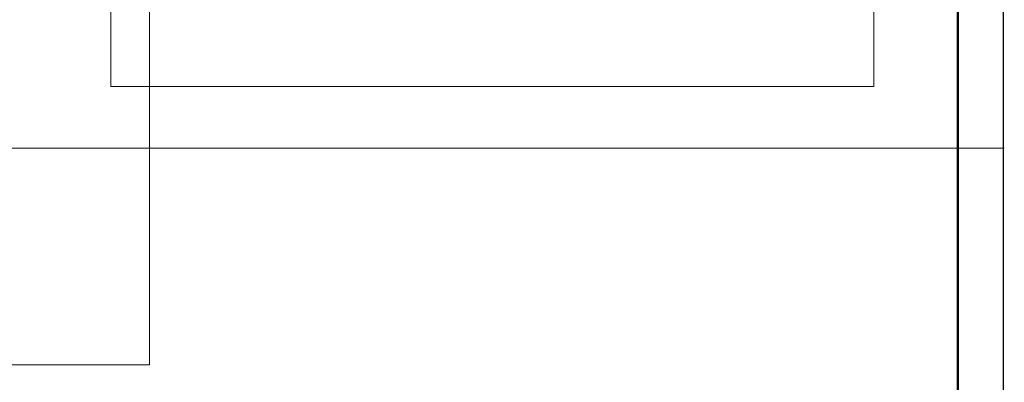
# Model space of a CAD drawing. Header units: millimetres. Extents: x 0 to 21005, y 0 to 14855.
# Tile 39 of 50: x 15589 to 21005, y 3877 to 5873. Entities that reach past the tile are written whole.
import ezdxf

# ---------------------------------------------------------------- set-up
doc = ezdxf.new("R2010")
doc.units = ezdxf.units.MM
doc.layers.add('Standard', color=7, linetype='Continuous', lineweight=25)

msp = doc.modelspace()

# ---------------------------------------------------------------- linework, layer by layer
at = {"layer": 'Standard', "color": 7, "linetype": 'Continuous', "lineweight": 25, "transparency": 33554687}
msp.add_lwpolyline([(0, 0), (21000, 0), (21000, 14850), (0, 14850), (0, 0)], close=True, dxfattribs=at)
at = {"layer": 'Standard', "color": 7, "linetype": 'Continuous', "lineweight": 50, "transparency": 33554687}
msp.add_lwpolyline([(1000, 14600), (20750, 14600), (20750, 250), (1000, 250), (1000, 14600)], close=True, dxfattribs=at)
at = {"layer": 'Standard', "color": 7, "linetype": 'Continuous', "lineweight": 13, "transparency": 33554687}
for points in [[(16303.2, 9631.2), (10646.3, 9631.2), (10646.3, 3974.3), (16303.2, 3974.3), (16303.2, 9631.2)], [(21005, 9580.2), (15383.9, 9580.2), (15383.9, 5165.5), (21005, 5165.5)]]:
    msp.add_lwpolyline(points, dxfattribs=at)
at = {"layer": 'Standard', "color": 254, "linetype": 'Continuous', "lineweight": 18, "true_color": 0xc4c4ff, "transparency": 33554687}
msp.add_lwpolyline([(16090.1, 5505.4), (20288.2, 5505.4), (20288.2, 8665.1), (16090.1, 8665.1), (16090.1, 5505.4)], dxfattribs=at)

doc.saveas('drawing.dxf')
